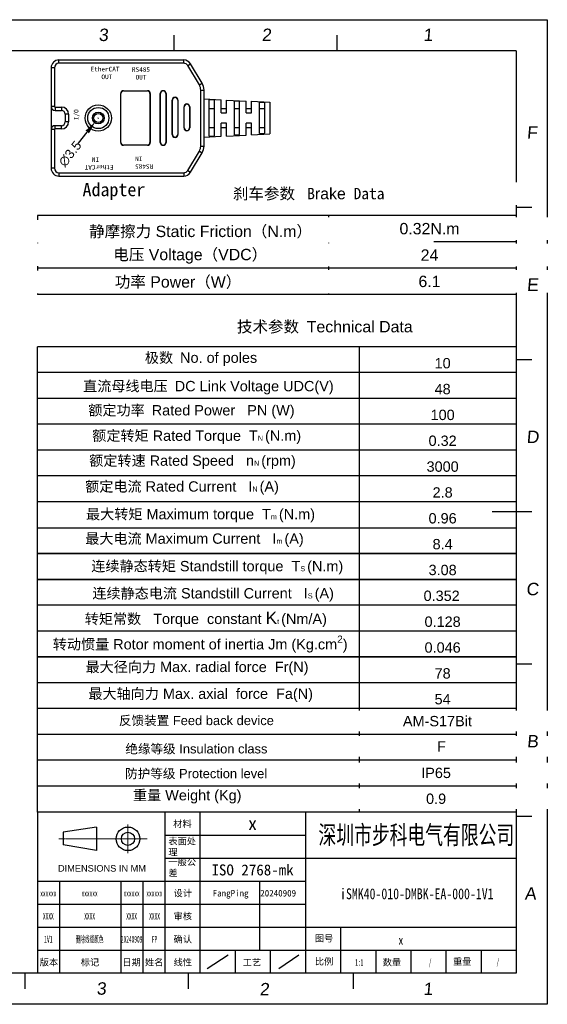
# Model space of a CAD drawing. Header units: millimetres. Extents: x 2798 to 3316, y 1544 to 1917.
# Tile 26 of 26: x 3116 to 3316, y 1544 to 1917. Entities that reach past the tile are written whole.
import ezdxf
from ezdxf.enums import TextEntityAlignment as Align

# ---------------------------------------------------------------- set-up
doc = ezdxf.new("R2010")
doc.units = ezdxf.units.MM
doc.linetypes.add('CENTER', pattern=[0.6, 0.375, -0.075, 0.075, -0.075])
for name, color, linetype in [('01_SOLID', 7, 'Continuous'), ('dimensoin', 7, 'Continuous'), ('RAHMEN025', 7, 'Continuous'), ('图框', 5, 'Continuous'), ('实线', 2, 'Continuous'), ('标注', 4, 'Continuous')]:
    doc.layers.add(name, color=color, linetype=linetype)
doc.layers.add('CENTER', color=1, linetype='CENTER', lineweight=5)
doc.styles.get("Standard").update_dxf_attribs({"font": 'arial_0.ttf'})
doc.styles.add('style1', font='SimSun.ttf', dxfattribs={"height": 5})
doc.dimstyles.get("Standard").update_dxf_attribs({"dimtxt": 3.5, "dimasz": 5, "dimexe": 0.18, "dimexo": 0.0625, "dimgap": 0.09, "dimtad": 0, "dimdec": 1, "dimzin": 0, "dimdsep": 46, "dimtxsty": 'Standard', "dimblk2": 'NONE', "dimcen": 0.09, "dimadec": 0, "dimazin": 0, "dimtfac": 1, "dimtdec": 1, "dimtofl": 0, "dimtmove": 0, "dimatfit": 3, "dimfxl": 1, "dimtolj": 1, "dimtzin": 0, "dimarcsym": 0})

# ---------------------------------------------------------------- blocks, each defined once
blk = doc.blocks.new('biaozhuntukuang-08')
for p, q in [((3369.68, -4.99), (3369.68, -41.7)), ((3377.68, -4.99), (3377.68, -41.7)), ((3369.68, -10.24), (3401.68, -10.24)), ((3369.68, -15.48), (3401.68, -15.48)), ((3340.68, -20.73), (3345.68, -20.73)), ((3345.68, -20.73), (3345.68, -41.7)), ((3345.68, -20.73), (3401.68, -20.73)), ((3359.68, -20.73), (3359.68, -41.7)), ((3364.68, -20.73), (3364.68, -41.7)), ((3391.21, -20.73), (3391.21, -36.46)), ((3340.68, -25.97), (3345.68, -25.97)), ((3345.68, -25.97), (3401.68, -25.97)), ((3340.68, -31.21), (3401.68, -31.21)), ((3409.68, -31.21), (3409.68, -41.7)), ((3385.68, -36.46), (3385.68, -41.7)), ((3393.68, -36.46), (3393.68, -41.7)), ((3417.68, -36.46), (3417.68, -41.7)), ((3425.68, -36.46), (3425.68, -41.7)), ((3433.68, -36.46), (3433.68, -41.7)), ((3441.68, -36.46), (3441.68, -41.7))]:
    blk.add_line(p, q)
at = {"layer": 'CENTER'}
for p, q in [((3361.29, -7.84), (3361.29, -14.36)), ((3365.63, -11.1), (3345.56, -11.1))]:
    blk.add_line(p, q, dxfattribs=at)
at = {"layer": '图框'}
for p, q in [((3449.68, 168.32), (3152.68, 168.32)), ((3449.68, 168.32), (3449.68, -41.7)), ((3340.68, -4.99), (3340.68, -41.7)), ((3340.68, -4.99), (3449.68, -4.99)), ((3401.68, -4.99), (3401.68, -41.7)), ((3401.68, -15.48), (3449.68, -15.48)), ((3401.68, -31.21), (3449.68, -31.21)), ((3340.68, -36.46), (3345.68, -36.46)), ((3345.68, -36.46), (3401.68, -36.46)), ((3401.68, -36.46), (3449.68, -36.46)), ((3449.68, -41.7), (3152.68, -41.7))]:
    blk.add_line(p, q, dxfattribs=at)
at = {"layer": '实线'}
for p, q in [((3354.14, -8.41), (3346.51, -9.6)), ((3354.14, -8.41), (3354.14, -13.79)), ((3346.51, -9.6), (3346.51, -12.47)), ((3354.14, -13.79), (3346.51, -12.47))]:
    blk.add_line(p, q, dxfattribs=at)
for radius in [2.69, 1.5]:
    blk.add_circle((3361.29, -11.1), radius, dxfattribs=at)
at = {"layer": '标注', "color": 1}
for p, q in [((3145.61, 175.39), (3456.75, 175.39)), ((3456.75, 175.39), (3456.75, -48.77)), ((3371.72, 171.86), (3371.72, 168.32)), ((3408.85, 171.86), (3408.85, 168.32)), ((3453.22, 132.61), (3449.68, 132.61)), ((3453.22, 97.96), (3449.68, 97.96)), ((3453.22, 63.31), (3444.2, 63.31)), ((3453.22, 28.66), (3449.68, 28.66)), ((3453.22, -5.99), (3449.68, -5.99)), ((3337.83, -41.7), (3337.83, -45.24)), ((3374.96, -41.7), (3374.96, -45.24)), ((3412.55, -41.7), (3412.55, -45.24)), ((3456.75, -48.77), (3145.61, -48.77))]:
    blk.add_line(p, q, dxfattribs=at)
at = {"layer": '标注'}
for p, q in [((3379.28, -40.65), (3384.08, -37.51)), ((3395.66, -40.65), (3400.17, -37.51))]:
    blk.add_line(p, q, dxfattribs=at)
at = {"layer": 'RAHMEN025', "style": 'style1'}
blk.add_text('材料', height=1.5, dxfattribs=at).set_placement((3371.59, -8.44))
at = {"layer": 'RAHMEN025', "char_height": 1.5, "attachment_point": 1, "style": 'style1'}
for s, insert, width in [('表面处理{\\fArial|b0|i0|c0|p34;}', (3370.49, -10.88), 6.2824), ('一般公差', (3370.49, -15.64), 6.2824), ('{\\fArial|b0|i0|c0|p32;DIMENSIONS IN MM}', (3345.36, -17.07), 20.7228)]:
    blk.add_mtext(s, dxfattribs=dict(at, insert=insert, width=width))
at = {"layer": 'RAHMEN025', "style": 'style1', "flags": 4}
for tag, p in [('设计', (3373.77, -23.48)), ('设计人', (3384.66, -23.48)), ('设计日期', (3395.48, -23.48)), ('审核', (3373.77, -28.72)), ('审核人', (3384.66, -28.72)), ('审核日期', (3395.48, -28.72)), ('确认', (3373.77, -33.96)), ('确认人', (3384.66, -33.96)), ('确认日期', (3395.48, -33.96)), ('图号', (3405.93, -33.78)), ('比例', (3405.93, -39.03)), ('重量', (3437.39, -39.06)), ('版本', (3343.3, -39.21)), ('标记', (3352.64, -39.21)), ('日期', (3362.11, -39.21)), ('姓名', (3367.25, -39.21)), ('线性', (3373.77, -39.21)), ('工艺', (3389.51, -39.21)), ('数量', (3421.38, -39.21))]:
    blk.add_attdef(tag, text='', height=1.5, dxfattribs=at).set_placement(p, align=Align.MIDDLE_CENTER)
at = {"layer": 'RAHMEN025', "color": 5, "style": 'style1', "width": 0.8, "flags": 4}
blk.add_attdef('PARTNUMBER', text='', height=2.12, dxfattribs=at).set_placement((3423.42, -34.16), align=Align.MIDDLE_CENTER)
at = {"layer": '图框', "style": 'style1', "width": 0.5, "flags": 4}
for tag, p in [('MATERIAL', (3389.65, -7.62)), ('SURFACE', (3389.65, -12.97)), ('GENERAL-TOLERANCE', (3389.65, -18.18)), ('VERSION3', (3343.16, -23.48)), ('MARK3', (3352.56, -23.48)), ('DATE3', (3362.12, -23.48)), ('NAME3', (3367.31, -23.48)), ('VERSION2', (3343.16, -28.72)), ('MARK2', (3352.56, -28.72)), ('DATE2', (3362.12, -28.72)), ('NAME2', (3367.35, -28.72)), ('VERSION1', (3343.16, -33.96)), ('MARK1', (3352.56, -33.96)), ('DATE1', (3362.12, -33.96)), ('NAME1', (3367.35, -33.96)), ('SCALE', (3413.95, -39.21)), ('QUANTITY', (3430.07, -39.21)), ('WEIGHT', (3445.5, -39.08))]:
    blk.add_attdef(tag, text='', height=1.5, dxfattribs=at).set_placement(p, align=Align.MIDDLE_CENTER)
at = {"layer": '图框', "style": 'style1'}
for tag, width, p in [('深圳步进科技有限公司', 0.6, (3426.93, -10.11)), ('PARTNAME', 0.8, (3427.04, -23.57))]:
    blk.add_attdef(tag, text='', height=4.24, dxfattribs=dict(at, width=width)).set_placement(p, align=Align.MIDDLE)
at = {"layer": '标注', "color": 1, "oblique": 5}
for s, p in [('3', (3354.6, 170.53)), ('2', (3391.73, 170.53)), ('1', (3428.5, 170.53)), ('F', (3452.06, 148.3)), ('E', (3452.06, 113.65)), ('D', (3451.99, 79)), ('C', (3451.93, 44.35)), ('B', (3452.09, 9.7)), ('A', (3451.58, -24.95)), ('3', (3354.13, -46.59)), ('2', (3391.25, -46.74)), ('1', (3428.5, -46.68))]:
    blk.add_text(s, height=2.83, dxfattribs=at).set_placement(p)
blk = doc.blocks.new('*D949')
at = {"color": 0, "lineweight": -2}
for p, q in [((3146.1, 1880.12), (3146.28, 1880.12)), ((3146.19, 1880.03), (3146.19, 1880.21)), ((3138.74, 1870.65), (3142.02, 1874.82))]:
    blk.add_line(p, q, dxfattribs=at)
at = {"color": 0}
blk.add_solid([(3142.67, 1874.3), (3141.36, 1875.33), (3145.11, 1878.75)], dxfattribs=at)
at = {"layer": 'Defpoints', "color": 0}
for p in [(3145.11, 1878.75), (3147.27, 1881.5)]:
    blk.add_point(p, dxfattribs=at)
at = {"color": 0, "insert": (3135.53, 1866.57), "char_height": 3.5, "attachment_point": 5, "rotation": 51.7978}
blk.add_mtext('\\A1;∅3.5', dxfattribs=at)
blk = doc.blocks.new('_None')

msp = doc.modelspace()

# ---------------------------------------------------------------- linework, layer by layer
at = {"color": 7, "linetype": 'Continuous'}
for p, q in [((3131.29055, 1900.87209), (3131.29055, 1902.12209)), ((3131.29055, 1902.12209), (3178.59198, 1902.12209)), ((3178.59198, 1900.87209), (3131.29055, 1900.87209)), ((3178.59198, 1900.87209), (3178.59198, 1902.12209)), ((3180.0926, 1900.02246), (3181.16446, 1900.66558)), ((3185.57802, 1893.30965), (3181.16446, 1900.66558)), ((3128.29055, 1899.12209), (3128.29055, 1861.12209)), ((3129.54055, 1899.12209), (3128.29055, 1899.12209)), ((3129.54055, 1899.12209), (3129.54055, 1884.52209)), ((3184.50615, 1892.66653), (3180.0926, 1900.02246)), ((3184.50615, 1892.66653), (3185.57802, 1893.30965)), ((3154.69055, 1870.87209), (3154.69055, 1889.37209)), ((3154.69055, 1889.37209), (3154.79055, 1889.37209)), ((3154.79055, 1870.87209), (3154.79055, 1889.37209)), ((3155.79055, 1890.47209), (3155.79055, 1890.37209)), ((3155.79055, 1890.47209), (3164.79055, 1890.47209)), ((3155.79055, 1890.37209), (3164.79055, 1890.37209)), ((3164.79055, 1890.47209), (3164.79055, 1890.37209)), ((3165.79055, 1889.37209), (3165.79055, 1870.87209)), ((3165.89055, 1889.37209), (3165.79055, 1889.37209)), ((3165.89055, 1889.37209), (3165.89055, 1870.87209)), ((3169.69055, 1870.87209), (3169.69055, 1889.37209)), ((3169.69055, 1889.37209), (3169.79055, 1889.37209)), ((3169.79055, 1870.87209), (3169.79055, 1889.37209)), ((3171.79055, 1889.37209), (3171.79055, 1870.87209)), ((3171.89055, 1889.37209), (3171.79055, 1889.37209)), ((3171.89055, 1889.37209), (3171.89055, 1870.87209)), ((3185.04055, 1869.50701), (3185.04055, 1890.73717)), ((3185.04055, 1890.73717), (3186.29055, 1890.73717)), ((3186.29055, 1869.50701), (3186.29055, 1890.73717)), ((3174.19055, 1873.87209), (3174.19055, 1886.87209)), ((3174.19055, 1886.87209), (3174.29055, 1886.87209)), ((3174.29055, 1873.87209), (3174.29055, 1886.87209)), ((3176.29055, 1886.87209), (3176.29055, 1873.87209)), ((3176.39055, 1886.87209), (3176.29055, 1886.87209)), ((3176.39055, 1886.87209), (3176.39055, 1873.87209)), ((3186.29055, 1887.37209), (3192.79055, 1887.04709)), ((3188.29055, 1873.25751), (3188.29055, 1886.98667)), ((3190.29055, 1886.88245), (3188.29055, 1886.98667)), ((3190.29055, 1873.36173), (3190.29055, 1886.88245)), ((3192.79055, 1882.12209), (3192.79055, 1887.04709)), ((3194.79055, 1882.12209), (3194.79055, 1886.94709)), ((3194.79055, 1886.94709), (3202.29055, 1886.57209)), ((3197.79055, 1873.75376), (3197.79055, 1886.49042)), ((3199.79055, 1886.38553), (3197.79055, 1886.49042)), ((3199.79055, 1873.85866), (3199.79055, 1886.38553)), ((3202.29055, 1882.12209), (3202.29055, 1886.57209)), ((3204.29055, 1886.47209), (3211.29055, 1886.12209)), ((3204.29055, 1882.12209), (3204.29055, 1886.47209)), ((3207.29055, 1874.25353), (3207.29055, 1885.99065)), ((3209.29055, 1885.8849), (3207.29055, 1885.99065)), ((3209.29055, 1874.35928), (3209.29055, 1885.8849)), ((3211.29055, 1886.12209), (3211.29055, 1874.12209)), ((3129.54055, 1884.52209), (3128.29055, 1884.52209)), ((3129.79055, 1884.27209), (3129.79055, 1883.02209)), ((3129.79055, 1884.27209), (3132.19055, 1884.27209)), ((3129.79055, 1883.02209), (3132.19055, 1883.02209)), ((3132.19055, 1884.27209), (3132.19055, 1883.02209)), ((3133.69055, 1881.52209), (3133.69055, 1878.72209)), ((3134.94055, 1881.52209), (3133.69055, 1881.52209)), ((3134.94055, 1881.52209), (3134.94055, 1878.72209)), ((3178.69055, 1876.37209), (3178.69055, 1884.37209)), ((3178.69055, 1884.37209), (3178.79055, 1884.37209)), ((3178.79055, 1876.37209), (3178.79055, 1884.37209)), ((3180.79055, 1884.37209), (3180.79055, 1876.37209)), ((3180.89055, 1884.37209), (3180.79055, 1884.37209)), ((3180.89055, 1884.37209), (3180.89055, 1876.37209)), ((3188.29055, 1883.67174), (3190.29055, 1883.67174)), ((3192.79055, 1883.77209), (3194.79055, 1883.77209)), ((3192.79055, 1882.12209), (3194.79055, 1882.12209)), ((3197.79055, 1883.67174), (3199.79055, 1883.67174)), ((3202.29055, 1883.77209), (3204.29055, 1883.77209)), ((3202.29055, 1882.12209), (3204.29055, 1882.12209)), ((3207.29055, 1883.67174), (3209.29055, 1883.67174)), ((3134.94055, 1878.72209), (3133.69055, 1878.72209)), ((3192.79055, 1873.19709), (3192.79055, 1878.12209)), ((3194.79055, 1878.12209), (3192.79055, 1878.12209)), ((3194.79055, 1873.29709), (3194.79055, 1878.12209)), ((3202.29055, 1873.67209), (3202.29055, 1878.12209)), ((3204.29055, 1878.12209), (3202.29055, 1878.12209)), ((3204.29055, 1873.77209), (3204.29055, 1878.12209)), ((3129.54055, 1875.72209), (3128.29055, 1875.72209)), ((3129.54055, 1875.72209), (3129.54055, 1861.12209)), ((3129.79055, 1875.97209), (3129.79055, 1877.22209)), ((3132.19055, 1877.22209), (3129.79055, 1877.22209)), ((3132.19055, 1875.97209), (3129.79055, 1875.97209)), ((3132.19055, 1875.97209), (3132.19055, 1877.22209)), ((3178.69055, 1876.37209), (3178.79055, 1876.37209)), ((3180.89055, 1876.37209), (3180.79055, 1876.37209)), ((3188.29055, 1876.57244), (3190.29055, 1876.57244)), ((3192.79055, 1876.47209), (3194.79055, 1876.47209)), ((3197.79055, 1876.57244), (3199.79055, 1876.57244)), ((3202.29055, 1876.47209), (3204.29055, 1876.47209)), ((3204.29055, 1873.77209), (3211.29055, 1874.12209)), ((3207.29055, 1876.57244), (3209.29055, 1876.57244)), ((3207.29055, 1874.25353), (3209.29055, 1874.35928)), ((3154.69055, 1870.87209), (3154.79055, 1870.87209)), ((3165.89055, 1870.87209), (3165.79055, 1870.87209)), ((3169.69055, 1870.87209), (3169.79055, 1870.87209)), ((3171.89055, 1870.87209), (3171.79055, 1870.87209)), ((3174.19055, 1873.87209), (3174.29055, 1873.87209)), ((3176.39055, 1873.87209), (3176.29055, 1873.87209)), ((3186.29055, 1872.87209), (3192.79055, 1873.19709)), ((3188.29055, 1873.25751), (3190.29055, 1873.36173)), ((3194.79055, 1873.29709), (3202.29055, 1873.67209)), ((3197.79055, 1873.75376), (3199.79055, 1873.85866)), ((3155.79055, 1869.77209), (3155.79055, 1869.87209)), ((3164.79055, 1869.87209), (3155.79055, 1869.87209)), ((3164.79055, 1869.77209), (3155.79055, 1869.77209)), ((3164.79055, 1869.77209), (3164.79055, 1869.87209)), ((3180.0926, 1860.22172), (3184.50615, 1867.57765)), ((3181.16446, 1859.5786), (3185.57802, 1866.93453)), ((3184.50615, 1867.57765), (3185.57802, 1866.93453)), ((3185.04055, 1869.50701), (3186.29055, 1869.50701)), ((3129.54055, 1861.12209), (3128.29055, 1861.12209)), ((3131.29055, 1859.37209), (3131.29055, 1858.12209)), ((3131.29055, 1859.37209), (3178.59198, 1859.37209)), ((3178.59198, 1859.37209), (3178.59198, 1858.12209)), ((3180.0926, 1860.22172), (3181.16446, 1859.5786)), ((3131.29055, 1858.12209), (3178.59198, 1858.12209))]:
    msp.add_line(p, q, dxfattribs=at)
at = {"color": 7}
for p, q in [((3123.12679, 1763.99832), (3123.12679, 1793.3983)), ((3123.12677, 1695.39831), (3123.12679, 1763.99831)), ((3123.12676, 1616.9983), (3123.12677, 1695.39828))]:
    msp.add_line(p, q, dxfattribs=at)
at = {"color": 7, "linetype": 'Continuous'}
for radius in [5, 4, 2.25, 1.75]:
    msp.add_circle((3146.19055, 1880.12209), radius, dxfattribs=at)
for centre, radius, start, end in [((3131.29055, 1899.12209), 3, 90, 180), ((3131.29055, 1899.12209), 1.75, 90, 180), ((3178.59198, 1899.12209), 3, 30.9637565, 90), ((3178.59198, 1899.12209), 1.75, 30.9637565, 90), ((3181.29055, 1890.73717), 5, 0, 30.9637565), ((3155.79055, 1889.37209), 1.1, 90, 180), ((3155.79055, 1889.37209), 1, 90, 180), ((3164.79055, 1889.37209), 1.1, 0, 90), ((3164.79055, 1889.37209), 1, 0, 90), ((3170.79055, 1889.37209), 1.1, 0, 180), ((3170.79055, 1889.37209), 1, 0, 180), ((3181.29055, 1890.73717), 3.75, 0, 30.9637565), ((3175.29055, 1886.87209), 1.1, 0, 180), ((3175.29055, 1886.87209), 1, 0, 180), ((3179.79055, 1884.37209), 1.1, 0, 180), ((3179.79055, 1884.37209), 1, 0, 180), ((3129.79055, 1884.52209), 1.5, 180, 270), ((3129.79055, 1884.52209), 0.25, 180, 270), ((3132.19055, 1881.52209), 2.75, 0, 90), ((3132.19055, 1881.52209), 1.5, 0, 90), ((3132.19055, 1878.72209), 2.75, 270, 0), ((3132.19055, 1878.72209), 1.5, 270, 0), ((3129.79055, 1875.72209), 1.5, 90, 180), ((3129.79055, 1875.72209), 0.25, 90, 180), ((3179.79055, 1876.37209), 1.1, 180, 0), ((3179.79055, 1876.37209), 1, 180, 0), ((3155.79055, 1870.87209), 1.1, 180, 270), ((3155.79055, 1870.87209), 1, 180, 270), ((3164.79055, 1870.87209), 1.1, 270, 0), ((3164.79055, 1870.87209), 1, 270, 0), ((3170.79055, 1870.87209), 1.1, 180, 0), ((3170.79055, 1870.87209), 1, 180, 0), ((3175.29055, 1873.87209), 1.1, 180, 0), ((3175.29055, 1873.87209), 1, 180, 0), ((3181.29055, 1869.50701), 3.75, 329.0362435, 0), ((3181.29055, 1869.50701), 5, 329.0362435, 0), ((3131.29055, 1861.12209), 3, 180, 270), ((3131.29055, 1861.12209), 1.75, 180, 270), ((3178.59198, 1861.12209), 1.75, 270, 329.0362435), ((3178.59198, 1861.12209), 3, 270, 329.0362435)]:
    msp.add_arc(centre, radius, start, end, dxfattribs=at)
at = {"layer": '01_SOLID', "color": 7}
for p, q in [((3304.65201, 1843.18599), (3123.1268, 1843.18599)), ((3123.1268, 1843.18599), (3123.1268, 1813.18599)), ((3233.418, 1843.18599), (3233.418, 1813.18599)), ((3304.65201, 1833.18599), (3123.1268, 1833.18599)), ((3304.65201, 1823.18599), (3123.1268, 1823.18599)), ((3304.65201, 1813.18599), (3123.1268, 1813.18599)), ((3245.28094, 1783.59832), (3245.28094, 1793.39832)), ((3245.28094, 1773.79832), (3245.28094, 1783.59832)), ((3245.28094, 1763.99832), (3245.28094, 1773.79832)), ((3245.28094, 1754.19832), (3245.28094, 1763.99832)), ((3245.28094, 1744.39832), (3245.28094, 1754.19832)), ((3245.28094, 1734.59832), (3245.28094, 1744.39832)), ((3245.28094, 1714.99831), (3245.28094, 1734.59832)), ((3123.12678, 1724.79832), (3304.65204, 1724.79832)), ((3123.12677, 1714.99831), (3304.65204, 1714.99831)), ((3245.28094, 1695.39828), (3245.28094, 1714.9983)), ((3123.12677, 1705.19831), (3304.65208, 1705.19831)), ((3245.28091, 1685.5983), (3245.28091, 1695.3983)), ((3245.28091, 1675.7983), (3245.28091, 1685.5983)), ((3245.28092, 1675.7983), (3245.28092, 1685.5983)), ((3245.28091, 1665.9983), (3245.28091, 1675.7983)), ((3245.28092, 1665.9983), (3245.28092, 1675.7983)), ((3245.28091, 1626.79831), (3245.28091, 1665.9983)), ((3245.28092, 1656.1983), (3245.28092, 1665.9983)), ((3245.28091, 1616.9983), (3245.28091, 1626.7983))]:
    msp.add_line(p, q, dxfattribs=at)
at = {"layer": 'dimensoin', "color": 7, "lineweight": 25}
for p, q in [((3304.65171, 1793.3983), (3123.12679, 1793.3983)), ((3304.65174, 1793.39832), (3127.68099, 1793.39832)), ((3304.65171, 1783.5983), (3123.12679, 1783.59832)), ((3304.65171, 1773.7983), (3123.12679, 1773.7983)), ((3304.65171, 1763.9983), (3123.12679, 1763.99832)), ((3304.65171, 1754.1983), (3123.12679, 1754.19832)), ((3304.65171, 1744.3983), (3123.12679, 1744.39832)), ((3304.65171, 1734.59831), (3123.12678, 1734.59831)), ((3304.65171, 1714.99831), (3123.12677, 1714.99831)), ((3304.65171, 1714.99831), (3123.12677, 1714.99831)), ((3304.65171, 1714.99829), (3123.12677, 1714.99829)), ((3304.65171, 1714.99829), (3123.12677, 1714.99829)), ((3304.65171, 1714.99829), (3123.12677, 1714.99829)), ((3304.65171, 1714.99829), (3123.12677, 1714.99829)), ((3304.65175, 1714.99829), (3123.12677, 1714.99829)), ((3304.65174, 1705.19831), (3123.12677, 1705.19831)), ((3304.65174, 1705.19829), (3123.12677, 1705.19829)), ((3304.65174, 1705.19829), (3123.12677, 1705.19829)), ((3304.65178, 1705.19829), (3123.12677, 1705.19829)), ((3304.6517, 1695.39829), (3123.12677, 1695.39829)), ((3304.65166, 1695.39828), (3123.12677, 1695.39828)), ((3304.6517, 1695.39828), (3123.12677, 1695.39828)), ((3304.65166, 1685.59828), (3123.12677, 1685.59828)), ((3304.65171, 1675.7983), (3123.12676, 1675.7983)), ((3304.65167, 1675.79829), (3123.12676, 1675.79829)), ((3123.12676, 1675.79829), (3304.65168, 1675.79829)), ((3123.12676, 1675.79829), (3304.65168, 1675.79829)), ((3304.65166, 1675.79829), (3123.12677, 1675.79829)), ((3304.65166, 1675.79829), (3123.12677, 1675.79829)), ((3304.65166, 1665.99829), (3123.12676, 1665.99829)), ((3304.65167, 1665.99829), (3123.12676, 1665.99829)), ((3304.65166, 1656.19829), (3123.12675, 1656.19829)), ((3304.65166, 1656.19829), (3123.12675, 1656.19829)), ((3304.65166, 1656.19829), (3123.12675, 1656.19829)), ((3304.65171, 1656.19832), (3123.12676, 1656.19832)), ((3304.65171, 1656.1983), (3123.12676, 1656.1983)), ((3304.65172, 1656.1983), (3123.12676, 1656.1983)), ((3304.65167, 1656.19829), (3123.12676, 1656.19829)), ((3304.65168, 1656.19829), (3123.12676, 1656.19829)), ((3304.65167, 1646.39831), (3123.12676, 1646.39831)), ((3304.65165, 1636.5983), (3123.12675, 1636.5983)), ((3304.65165, 1636.5983), (3123.12675, 1636.5983)), ((3304.65165, 1636.5983), (3123.12675, 1636.5983)), ((3304.65171, 1636.59832), (3123.12676, 1636.59832)), ((3304.65171, 1636.59832), (3123.12676, 1636.59832)), ((3304.65167, 1636.5983), (3123.12676, 1636.5983)), ((3304.65167, 1636.5983), (3123.12676, 1636.5983)), ((3304.65166, 1636.5983), (3123.12676, 1636.5983)), ((3304.65171, 1626.79831), (3123.12676, 1626.79831)), ((3304.65201, 1616.9983), (3127.68095, 1616.9983))]:
    msp.add_line(p, q, dxfattribs=at)

# ---------------------------------------------------------------- block references
at = {"layer": '标注'}
ref = msp.add_blockref('biaozhuntukuang-08', (-2440.33901, 1625.3136), dxfattribs=dict(at, xscale=1.665369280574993, yscale=1.665369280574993, zscale=1.665369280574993))
ref.add_attrib('PARTNAME', 'iSMK40-010-DMBK-EA-000-1V1', dxfattribs={"layer": '图框', "height": 4.1120229, "style": 'style1', "width": 0.8}).set_placement((3266.95045, 1586.06635), align=Align.MIDDLE)
ref.add_attrib('比例', '比例', dxfattribs={"layer": 'RAHMEN025', "height": 2.498054, "style": 'style1'}).set_placement((3231.79135, 1560.32166), align=Align.MIDDLE_CENTER)
ref.add_attrib('图号', '图号', dxfattribs={"layer": 'RAHMEN025', "height": 2.498054, "style": 'style1'}).set_placement((3231.79135, 1569.05511), align=Align.MIDDLE_CENTER)
ref.add_attrib('VERSION1', '1V1', dxfattribs={"layer": '图框', "height": 2.664591, "style": 'style1', "width": 0.5}).set_placement((3127.25834, 1568.74956), align=Align.MIDDLE_CENTER)
ref.add_attrib('版本', '版本', dxfattribs={"layer": 'RAHMEN025', "height": 2.498054, "style": 'style1'}).set_placement((3127.4837, 1560.01611), align=Align.MIDDLE_CENTER)
ref.add_attrib('NAME1', 'FP', dxfattribs={"layer": '图框', "height": 2.498054, "style": 'style1', "width": 0.5}).set_placement((3167.53751, 1568.74956), align=Align.MIDDLE_CENTER)
ref.add_attrib('DATE1', '20240909', dxfattribs={"layer": '图框', "height": 2.498054, "style": 'style1', "width": 0.5}).set_placement((3158.82956, 1568.74956), align=Align.MIDDLE_CENTER)
ref.add_attrib('日期', '日期', dxfattribs={"layer": 'RAHMEN025', "height": 2.498054, "style": 'style1'}).set_placement((3158.81498, 1560.01611), align=Align.MIDDLE_CENTER)
ref.add_attrib('确认', '确认', dxfattribs={"layer": 'RAHMEN025', "height": 2.498054, "style": 'style1'}).set_placement((3178.23436, 1568.74956), align=Align.MIDDLE_CENTER)
ref.add_attrib('PARTNUMBER', 'x', dxfattribs={"layer": 'RAHMEN025', "color": 5, "height": 3.53296, "style": 'style1', "width": 0.8}).set_placement((3260.91161, 1568.42304), align=Align.MIDDLE_CENTER)
ref.add_attrib('数量', '数量', dxfattribs={"layer": 'RAHMEN025', "height": 2.498054, "style": 'style1'}).set_placement((3257.51578, 1560.01611), align=Align.MIDDLE_CENTER)
ref.add_attrib('QUANTITY', '/', dxfattribs={"layer": '图框', "height": 2.49805, "style": 'style1', "width": 0.5}).set_placement((3271.98816, 1560.01611), align=Align.MIDDLE_CENTER)
ref.add_attrib('深圳步进科技有限公司', '深圳市步科电气有限公司', dxfattribs={"layer": '图框', "height": 7.0659239, "style": 'style1', "width": 0.7}).set_placement((3266.77059, 1608.48192), align=Align.MIDDLE)
ref.add_attrib('MARK1', '删除线缆颜色', dxfattribs={"layer": '图框', "height": 2.498054, "style": 'style1', "width": 0.5}).set_placement((3142.91808, 1568.74956), align=Align.MIDDLE_CENTER)
ref.add_attrib('标记', '标记', dxfattribs={"layer": 'RAHMEN025', "height": 2.498054, "style": 'style1'}).set_placement((3143.03846, 1560.01611), align=Align.MIDDLE_CENTER)
ref.add_attrib('姓名', '姓名', dxfattribs={"layer": 'RAHMEN025', "height": 2.498054, "style": 'style1'}).set_placement((3167.37086, 1560.01611), align=Align.MIDDLE_CENTER)
ref.add_attrib('审核', '审核', dxfattribs={"layer": 'RAHMEN025', "height": 2.498054, "style": 'style1'}).set_placement((3178.23436, 1577.48301), align=Align.MIDDLE_CENTER)
ref.add_attrib('设计', '设计', dxfattribs={"layer": 'RAHMEN025', "height": 2.498054, "style": 'style1'}).set_placement((3178.23436, 1586.21646), align=Align.MIDDLE_CENTER)
ref.add_attrib('VERSION2', 'XXXX', dxfattribs={"layer": '图框', "height": 2.498054, "style": 'style1', "width": 0.5}).set_placement((3127.25834, 1577.48301), align=Align.MIDDLE_CENTER)
ref.add_attrib('NAME2', 'XXXX', dxfattribs={"layer": '图框', "height": 2.498054, "style": 'style1', "width": 0.5}).set_placement((3167.53751, 1577.48301), align=Align.MIDDLE_CENTER)
ref.add_attrib('DATE2', 'XXXX', dxfattribs={"layer": '图框', "height": 2.498054, "style": 'style1', "width": 0.5}).set_placement((3158.82956, 1577.48301), align=Align.MIDDLE_CENTER)
ref.add_attrib('MARK2', 'XXXX', dxfattribs={"layer": '图框', "height": 2.498054, "style": 'style1', "width": 0.5}).set_placement((3142.91808, 1577.48301), align=Align.MIDDLE_CENTER)
ref.add_attrib('VERSION3', 'xxxxxx', dxfattribs={"layer": '图框', "height": 2.498054, "style": 'style1', "width": 0.5}).set_placement((3127.25834, 1586.21646), align=Align.MIDDLE_CENTER)
ref.add_attrib('NAME3', 'xxxxxx', dxfattribs={"layer": '图框', "height": 2.498054, "style": 'style1', "width": 0.5}).set_placement((3167.47387, 1586.21646), align=Align.MIDDLE_CENTER)
ref.add_attrib('DATE3', 'xxxxxx', dxfattribs={"layer": '图框', "height": 2.498054, "style": 'style1', "width": 0.5}).set_placement((3158.82956, 1586.21646), align=Align.MIDDLE_CENTER)
ref.add_attrib('MARK3', 'xxxxxx', dxfattribs={"layer": '图框', "height": 2.498054, "style": 'style1', "width": 0.5}).set_placement((3142.91808, 1586.21646), align=Align.MIDDLE_CENTER)
ref.add_attrib('MATERIAL', 'x', dxfattribs={"layer": '图框', "height": 4.99611, "style": 'style1'}).set_placement((3204.68349, 1612.63158), align=Align.MIDDLE_CENTER)
ref.add_attrib('GENERAL-TOLERANCE', 'ISO 2768-mk', dxfattribs={"layer": '图框', "height": 4.1634232, "style": 'style1'}).set_placement((3204.68349, 1595.04216), align=Align.MIDDLE_CENTER)
ref.add_attrib('工艺', '工艺', dxfattribs={"layer": 'RAHMEN025', "height": 2.498054, "style": 'style1'}).set_placement((3204.44717, 1560.01611), align=Align.MIDDLE_CENTER)
ref.add_attrib('SCALE', '1:1', dxfattribs={"layer": '图框', "height": 2.498054, "style": 'style1', "width": 0.5}).set_placement((3245.15217, 1560.01611), align=Align.MIDDLE_CENTER)
ref.add_attrib('重量', '重量', dxfattribs={"layer": 'RAHMEN025', "height": 2.498054, "style": 'style1'}).set_placement((3284.18053, 1560.26852), align=Align.MIDDLE_CENTER)
ref.add_attrib('WEIGHT', '/', dxfattribs={"layer": '图框', "height": 2.49805, "style": 'style1', "width": 0.5}).set_placement((3297.6865, 1560.22646), align=Align.MIDDLE_CENTER)
ref.add_attrib('设计人', 'FangPing', dxfattribs={"layer": 'RAHMEN025', "height": 2.498054, "style": 'style1'}).set_placement((3196.36494, 1586.21646), align=Align.MIDDLE_CENTER)
ref.add_attrib('设计日期', '20240909', dxfattribs={"layer": 'RAHMEN025', "height": 2.498054, "style": 'style1'}).set_placement((3214.39478, 1586.21646), align=Align.MIDDLE_CENTER)
ref.add_attrib('线性', '线性', dxfattribs={"layer": 'RAHMEN025', "height": 2.498054, "style": 'style1'}).set_placement((3178.23436, 1560.01611), align=Align.MIDDLE_CENTER)

# ---------------------------------------------------------------- texts
at = {"color": 7, "linetype": 'Continuous', "char_height": 1.75, "width": 14.0182147, "attachment_point": 1, "style": 'style1'}
for s, insert in [('EtherCAT\\P   OUT', (3143.27511, 1899.53128)), ('RS485\\P OUT', (3158.95655, 1899.38425))]:
    msp.add_mtext(s, dxfattribs=dict(at, insert=insert))
at = {"color": 7, "linetype": 'Continuous', "char_height": 1.75, "attachment_point": 1, "style": 'style1'}
for s, insert, width, rotation in [('I/O', (3136.92614, 1879.32307), 9.7223102, 90), ('EtherCAT\\P    IN', (3151.97941, 1860.58367), 14.0182147, 180), ('RS485\\P   IN', (3167.00994, 1860.85284), 14.0182147, 180)]:
    msp.add_mtext(s, dxfattribs=dict(at, insert=insert, width=width, rotation=rotation))
at = {"layer": '01_SOLID', "color": 7, "attachment_point": 5}
for s, insert, char_height, width in [('{\\f宋体|b0|i0|c134|p2;技术参数 }Technical Data', (3232.08054, 1800.76624), 4.312, 172.4799963), ('{\\fSimSun|b0|i0|c134|p2;极数 }No. of poles', (3185.13709, 1788.67023), 3.92, 195.786091), ('10', (3276.73826, 1787.13717), 3.92, 195.786091), ('{\\fSimSun|b0|i0|c134|p2;直流母线电压 }DC Link Voltage UDC(V)', (3187.9368, 1777.8873), 3.92, 276.8522282), ('48', (3276.73826, 1777.33716), 3.92, 195.786091), ('{\\fSimSun|b0|i0|c134|p2;额定功率 }Rated Power   PN (W)', (3181.50509, 1768.73866), 3.92, 195.786091), ('100', (3276.73826, 1767.53716), 3.92, 195.786091), ('额定转矩 Rated Torque  T{\\H0.5x;N }(N.m)', (3183.5017, 1759.0983), 3.92, 195.786091), ('0.32', (3276.73826, 1757.73716), 3.92, 195.786091), ('额定转速 Rated Speed   n{\\H0.5x;N }(rpm)', (3181.90936, 1749.64511), 3.92, 195.786091), ('3000', (3276.73826, 1747.93717), 3.92, 195.786091), ('额定电流 Rated Current   I{\\H0.5x;N }(A)', (3177.94324, 1739.84511), 3.92, 195.786091), ('2.8', (3276.73826, 1738.13717), 3.92, 195.786091), ('最大转矩 Maximum torque  T{\\H0.5x;m }(N.m)', (3184.96341, 1729.35149), 3.92, 195.786091), ('0.96', (3276.73826, 1728.33717), 3.92, 195.786091), ('最大电流 Maximum Current   I{\\H0.5x;m }(A)', (3182.65538, 1720.07169), 3.92, 195.786091), ('8.4', (3276.73826, 1718.53715), 3.92, 195.786091), ('连续静态转矩 Standstill torque  T{\\H0.5002x;S \\H1.999x;(N.m)}', (3191.29743, 1709.63761), 3.92, 195.786091), ('3.08', (3276.73826, 1708.73715), 3.92, 195.786091), ('连续静态电流 Standstill Current   I{\\H0.5002x;S\\H0.9996x; }(A)', (3189.73693, 1699.34214), 3.92, 195.786091), ('0.352', (3276.37173, 1698.95534), 3.92, 195.786091), ('转矩常数   Torque  constant {\\H1.2x;K\\H0.4167x;t \\H2x;(Nm/A)}', (3186.96235, 1690.02936), 3.92, 195.786091), ('0.128', (3276.73821, 1689.13715), 3.92, 195.786091), ('\\A1;转动惯量 Rotor moment of inertia Jm (Kg.cm{\\H0.7x;\\S2^  ;\\H1.429x;)}', (3184.83075, 1680.598), 3.92, 195.786091), ('0.046', (3276.73821, 1679.33715), 3.92, 195.786091), ('最大径向力 Max. radial force  Fr(N)', (3183.61726, 1671.42517), 3.92, 195.786091), ('78', (3276.73821, 1669.53715), 3.92, 195.786091), ('最大轴向力 Max. axial  force  Fa(N)', (3185.01271, 1661.27391), 3.92, 195.786091), ('54', (3276.73821, 1659.73715), 3.92, 195.786091), ('反馈装置 Feed back device', (3183.38227, 1651.49618), 3.5, 80.5), ('绝缘等级 Insulation class', (3183.38227, 1640.76157), 3.5, 80.5), ('防护等级 Protection level', (3183.29448, 1631.37288), 3.5, 80.5), ('重量 Weight (Kg)', (3179.91811, 1622.77644), 3.92, 195.786091)]:
    msp.add_mtext(s, dxfattribs=dict(at, insert=insert, char_height=char_height, width=width))

# ---------------------------------------------------------------- dimensions: what is measured, and where the dimension line sits
at = {"color": 3}
dim = msp.add_diameter_dim_2p(p1=(3147.27282, 1881.4973), p2=(3145.10829, 1878.74688), dimstyle='Standard', override={"dimblk2": 'None'}, dxfattribs=at)
dim.commit()
dim.dimension.update_dxf_attribs({"geometry": '*D949', "text_midpoint": (3135.52611, 1866.57106), "dimtype": 163})

# ---------------------------------------------------------------- next in the draw order: texts
at = {"layer": '01_SOLID', "color": 7, "attachment_point": 5, "bg_fill": 2}
for s, insert, char_height, width in [(' 刹车参数 {\\fSimSun|b1|i0|c134|p2; B}rake{\\fSimSun|b1|i0|c134|p2; Data}', (3225.14596, 1851.22963), 4.312, 172.4799963), ('0.32N.m', (3271.76944, 1838.14985), 4.312, 172.4799963), ('静摩擦力 Static Friction（N.m）', (3184.96778, 1836.86564), 4.312, 172.4799963), ('电压 Voltage（VDC）', (3181.05912, 1827.71037), 4.312, 172.4799963), ('24', (3271.76944, 1828.14985), 4.312, 172.4799963), ('功率 Power（W）', (3176.43777, 1817.71037), 4.312, 172.4799963), ('6.1', (3271.76944, 1818.14985), 4.312, 172.4799963), ('AM-S17Bit', (3274.76752, 1651.43509), 3.92, 195.786091), ('F', (3276.31401, 1641.85796), 3.92, 195.786091), ('IP65', (3274.26539, 1631.7983), 3.92, 195.786091), ('0.9', (3274.26539, 1621.9983), 3.92, 195.786091)]:
    msp.add_mtext(s, dxfattribs=dict(at, insert=insert, char_height=char_height, width=width))

# ---------------------------------------------------------------- next in the draw order: texts
at = {"lineweight": 0, "insert": (3140.21978, 1855.48799), "char_height": 5, "attachment_point": 1, "style": 'style1'}
msp.add_mtext('Adapter', dxfattribs=at)

doc.saveas('drawing.dxf')
